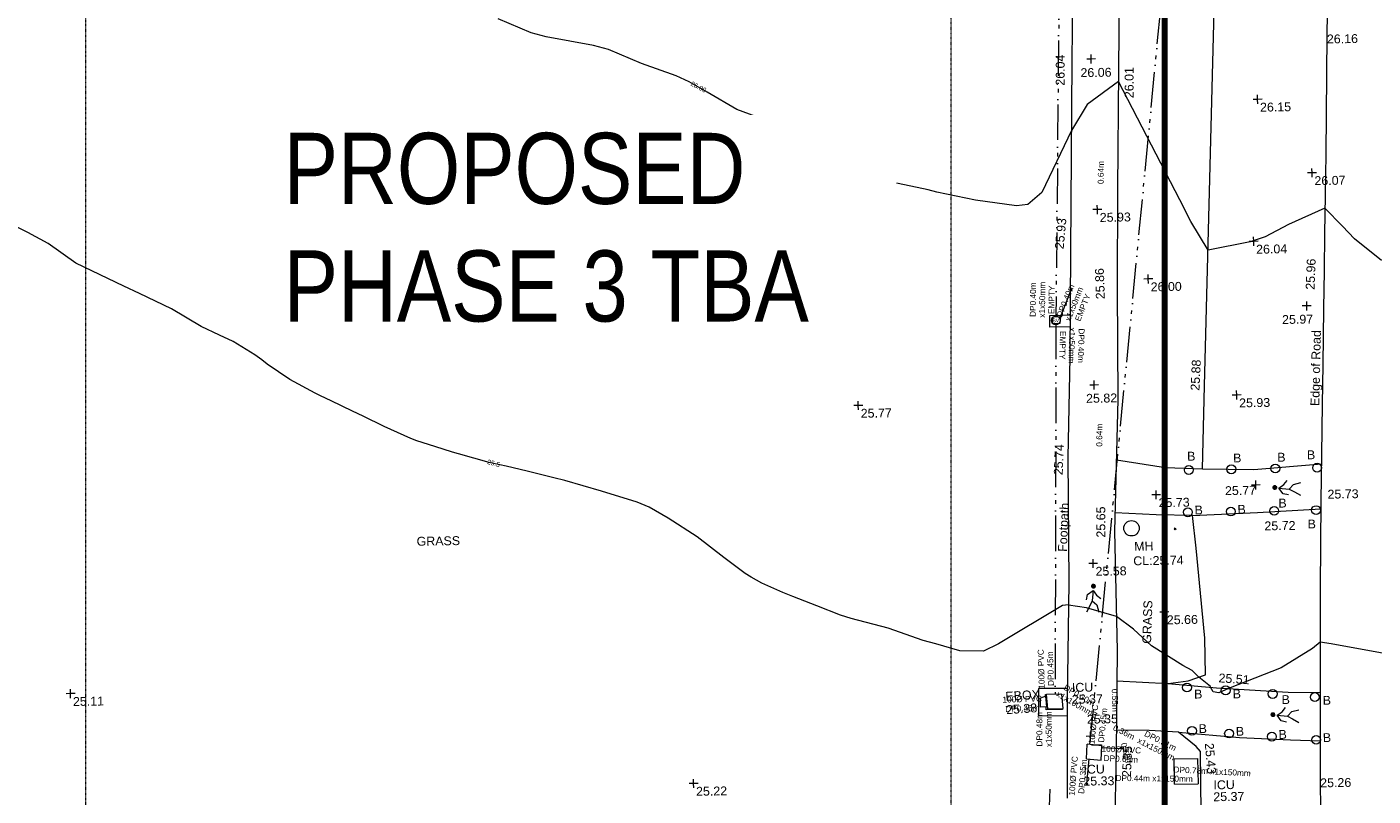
# Model space of a CAD drawing. Header units: millimetres. Extents: x -287732 to 520720, y -88450 to 287754.
# Tile 93 of 256: x -63434 to -6642, y -19639 to 12815. Entities that reach past the tile are written whole.
import ezdxf

# ---------------------------------------------------------------- set-up
doc = ezdxf.new("R2010")
doc.units = ezdxf.units.MM
for name, pattern in [('Dash 1_5mm', [3, 1.5, -1.5]), ('IMPORT-UG_DRAINAGE_UNIDENTIFIED_QLB2 _2_', [2700, 1500, -300, 0, -250, 150, -300, 0, -200]), ('IMPORT-UG_ELEC_LV_QLB2 _2_', [2700, 1500, -300, 0, -250, 150, -300, 0, -200]), ('IMPORT-UG_ELEC_STREET LIGHTING_QLB2 _2_', [2700, 1500, -300, 0, -250, 150, -300, 0, -200]), ('IMPORT-UG_UNIDENTIFIED_QLA _2_', [2350, 1500, -300, 0, -50, 150, -300, 0, -50])]:
    doc.linetypes.add(name, pattern=pattern)
for name, color, linetype, lineweight, true_color in [('00_TOPO_CONCRETE', 9, 'Continuous', 9, 0x808080), ('00_TOPO_ESB_BOX', 240, 'Continuous', 9, 0xff003f), ('00_TOPO_FOOTPATH', 7, 'Continuous', 9, 0xa50000), ('00_TOPO_FURN_BOLLARD', 7, 'Continuous', 9, 0x666666), ('00_TOPO_LEVEL_SPOT', 7, 'Continuous', 9, 0x666666), ('00_TOPO_SERV_IC', 5, 'Continuous', 9, 0x0000ff), ('00_TOPO_SERV_MH', 7, 'Continuous', 9, 0x666666), ('00_TOPO_SERV_STOP_VALVE', 7, 'Continuous', 9, 0x666666), ('00_UAV_FORM_LINES', 7, 'Continuous', 9, 0x666666), ('01_DTM_CONTOUR_MNR', 7, 'Continuous', 9, 0xa5a552), ('01_DTM_CONTOUR_MNR_LABELS', 7, 'Continuous', 9, 0xa5a552), ('12333-PUM-2D-U-0001-C01 - Rev2_REVIT IMPORT_dwg', 7, 'Continuous', 9, 0x767676), ('A_RHA_Line', 7, 'Continuous', 9, 0x00a600), ('PUM-ELECTRIC-LV-QLB2', 1, 'IMPORT-UG_ELEC_LV_QLB2 _2_', 9, 0xff0000), ('PUM-ELECTRIC-MH', 1, 'Continuous', 9, 0xff0000), ('PUM-UNIDENTIFIED UTILITIES-QLA', 7, 'IMPORT-UG_UNIDENTIFIED_QLA _2_', 9, 0x52a500), ('PUM-UNIDENTIFIED-QLB2', 150, 'IMPORT-UG_DRAINAGE_UNIDENTIFIED_QLB2 _2_', 9, 0x007fff)]:
    doc.layers.add(name, color=color, linetype=linetype, lineweight=lineweight, true_color=true_color)
for name, color, linetype, lineweight in [('00_TOPO_PEDASTRIAN', 7, 'Continuous', 9), ('00_TOPO_ROAD_EDGE', 7, 'Continuous', 9), ('00_TOPO_SURFACE', 7, 'Continuous', 9), ('00_TOPO_SURVEY_TEXT', 7, 'Continuous', 9), ('A_RHA_Text', 7, 'Continuous', 9), ('GEN-TEXT', 7, 'Continuous', 9)]:
    doc.layers.add(name, color=color, linetype=linetype, lineweight=lineweight)
doc.styles.add('Arial Narrow', font='ARIALN.TTF', dxfattribs={"height": 3000})
doc.styles.add('Arial_1', font='arial.ttf', dxfattribs={"height": 250})
doc.styles.add('Swis721 Lt BT', font='swissl.ttf', dxfattribs={"height": 400})
doc.styles.add('Swis721 Lt BT_1', font='swissl.ttf', dxfattribs={"height": 200})
doc.styles.add('Swis721 Lt BT_2', font='swissl.ttf', dxfattribs={"height": 375})

# ---------------------------------------------------------------- blocks, each defined once
blk = doc.blocks.new('12333-PUM-2D-U-0001-C01 - Rev2_REVIT IMPORT_dwg_PEDESTRIAN CROSS-2077093-Site Location Plan Proposed')
at = {"layer": '00_TOPO_PEDASTRIAN', "true_color": 0xe2e2e2}
blk.add_hatch(color=254, dxfattribs=at).paths.add_polyline_path([(533890783, 725539306), (533890865, 725539318), (533890905, 725539357), (533890919, 725539412), (533890890, 725539480), (533890865, 725539506), (533890782, 725539516), (533890734, 725539488), (533890706, 725539439), (533890717, 725539357), (533890779, 725539308)])
at = {"layer": '00_TOPO_PEDASTRIAN', "color": 253, "true_color": 0xaaaaaa, "flags": 128}
for points in [[(533891382, 725539090), (533891157, 725539146), (533890989, 725539388), (533891200, 725539529), (533891340, 725539703)], [(533890989, 725539388), (533891421, 725539330), (533891608, 725539523), (533891914, 725539599)], [(533891421, 725539330), (533891634, 725539220), (533891896, 725539067)]]:
    blk.add_lwpolyline(points, dxfattribs=at)
blk = doc.blocks.new('12333-PUM-2D-U-0001-C01 - Rev2_REVIT IMPORT_dwg_PEDESTRIAN CROSS-2077094-Site Location Plan Proposed')
at = {"layer": '00_TOPO_PEDASTRIAN', "true_color": 0xe2e2e2}
blk.add_hatch(color=254, dxfattribs=at).paths.add_polyline_path([(533891028, 725548886), (533891111, 725548897), (533891161, 725548963), (533891161, 725549019), (533891150, 725549045), (533891088, 725549091), (533891027, 725549095), (533890979, 725549067), (533890951, 725549018), (533890962, 725548936), (533891025, 725548887)])
at = {"layer": '00_TOPO_PEDASTRIAN', "color": 253, "true_color": 0xaaaaaa, "flags": 128}
for points in [[(533891627, 725548669), (533891402, 725548725), (533891234, 725548967), (533891446, 725549108), (533891586, 725549282)], [(533891234, 725548967), (533891666, 725548909), (533891853, 725549103), (533892159, 725549178)], [(533891666, 725548909), (533891879, 725548799), (533892141, 725548647)]]:
    blk.add_lwpolyline(points, dxfattribs=at)
blk = doc.blocks.new('12333-PUM-2D-U-0001-C01 - Rev2_REVIT IMPORT_dwg_MSL_Bollard_2-2077182-Site Location Plan Proposed')
at = {"layer": '00_TOPO_FURN_BOLLARD', "color": 254, "true_color": 0xcccccc}
blk.add_circle((0, 0), 62.5, dxfattribs=at)
blk = doc.blocks.new('12333-PUM-2D-U-0001-C01 - Rev2_REVIT IMPORT_dwg_MSL_Sluice_Valve_SYM-2077186-Site Location Plan Proposed')
at = {"layer": '00_TOPO_SERV_STOP_VALVE', "color": 254, "true_color": 0xcccccc}
blk.add_circle((0, 0), 500, dxfattribs=at)
at = {"layer": '00_TOPO_SERV_STOP_VALVE', "insert": (0, 199), "char_height": 400, "width": 785.11, "attachment_point": 2, "line_spacing_factor": 1.005062, "style": 'Swis721 Lt BT'}
blk.add_mtext('SV', dxfattribs=at)
blk = doc.blocks.new('12333-PUM-2D-U-0001-C01 - Rev2_REVIT IMPORT_dwg_MM-2077200-Site Location Plan Proposed')
at = {"layer": '00_TOPO_LEVEL_SPOT', "color": 254, "true_color": 0xcccccc, "flags": 128}
for points in [[(0, -500), (0, 0), (-500, 0)], [(500, 0), (0, 0), (0, 500)]]:
    blk.add_lwpolyline(points, dxfattribs=at)
blk = doc.blocks.new('12333-PUM-2D-U-0001-C01 - Rev2_REVIT IMPORT_dwg_PEDESTRIAN CROSS-2077223-Site Location Plan Proposed')
at = {"layer": '00_TOPO_PEDASTRIAN', "true_color": 0xe2e2e2}
blk.add_hatch(color=254, dxfattribs=at).paths.add_polyline_path([(533883339, 725544855), (533883384, 725544871), (533883415, 725544889), (533883444, 725544967), (533883412, 725545036), (533883387, 725545059), (533883305, 725545068), (533883257, 725545039), (533883227, 725544961), (533883259, 725544892), (533883284, 725544868), (533883316, 725544861)])
at = {"layer": '00_TOPO_PEDASTRIAN', "color": 253, "true_color": 0xaaaaaa, "flags": 128}
for points in [[(533883028, 725544385), (533883079, 725544611), (533883316, 725544786), (533883463, 725544577), (533883640, 725544441)], [(533883316, 725544786), (533883269, 725544352), (533883467, 725544170), (533883549, 725543866)], [(533883269, 725544352), (533883163, 725544137), (533883017, 725543871)]]:
    blk.add_lwpolyline(points, dxfattribs=at)
blk = doc.blocks.new('12333-PUM-2D-U-0001-C01 - Rev2_REVIT IMPORT_dwg_MGS62954_T2_Galway_ITM_3d_Rev1-2077680-Site Location Plan Proposed')
at = {"layer": '00_TOPO_CONCRETE', "color": 254, "true_color": 0xcccccc, "flags": 128}
for points in [[(533882533, 725555925), (533881688, 725555925), (533881688, 725556420), (533882546, 725556430)], [(533882158, 725540669), (533880944, 725540690), (533880920, 725539540), (533882131, 725539530)]]:
    blk.add_lwpolyline(points, dxfattribs=at)
at = {"layer": '00_TOPO_ESB_BOX', "color": 254, "true_color": 0xcccccc}
for p, q in [((533881241, 725540357), (533881013, 725540281)), ((533881013, 725539900), (533881013, 725540281)), ((533881279, 725539900), (533881241, 725540357)), ((533881279, 725539900), (533881013, 725539900))]:
    blk.add_line(p, q, dxfattribs=at)
at = {"layer": '00_TOPO_FOOTPATH', "color": 254, "true_color": 0xcccccc, "flags": 128}
for points in [[(533882959, 725572537), (533882809, 725567128), (533882611, 725559111), (533882502, 725554645), (533882353, 725550416), (533882298, 725545119), (533882144, 725540214), (533882068, 725536033)], [(533884941, 725573432), (533884772, 725566701), (533884637, 725561693), (533884555, 725557506), (533884502, 725552823), (533884270, 725547275), (533884285, 725542234), (533884179, 725537999), (533884036, 725534543)]]:
    blk.add_lwpolyline(points, dxfattribs=at)
at = {"layer": '00_TOPO_ROAD_EDGE', "color": 254, "true_color": 0xcccccc, "flags": 128}
blk.add_lwpolyline([(533893651, 725569777), (533893585, 725568065), (533893539, 725566369), (533893494, 725564687), (533893452, 725563022), (533893392, 725561267), (533893340, 725559667), (533893302, 725558103), (533893237, 725556512), (533893179, 725554131), (533893114, 725552476), (533893053, 725550352), (533892988, 725548400), (533892896, 725544716), (533892877, 725543332), (533892855, 725541983), (533892810, 725539516), (533892779, 725537769), (533892754, 725536689), (533892741, 725535243)], dxfattribs=at)
at = {"layer": '00_TOPO_SERV_IC', "color": 254, "true_color": 0xcccccc}
for p, q in [((533881317, 725539824), (533881279, 725540434)), ((533881927, 725540434), (533881279, 725540434)), ((533881965, 725539824), (533881927, 725540434)), ((533881317, 725539824), (533881965, 725539824)), ((533882918, 725537690), (533882956, 725538300)), ((533883565, 725538224), (533882956, 725538300)), ((533883527, 725537614), (533883565, 725538224)), ((533882918, 725537690), (533883527, 725537614)), ((533886613, 725536547), (533886613, 725537614)), ((533886613, 725537614), (533887604, 725537614)), ((533887604, 725537614), (533887604, 725536547)), ((533886613, 725536547), (533887604, 725536547))]:
    blk.add_line(p, q, dxfattribs=at)
at = {"layer": '00_TOPO_SERV_MH', "color": 254, "true_color": 0xcccccc}
blk.add_circle((533884982, 725547377), 325, dxfattribs=at)
at = {"layer": '00_TOPO_SURFACE', "color": 254, "true_color": 0xcccccc, "flags": 128}
for points in [[(533884395, 725550270), (533886455, 725549919), (533888022, 725549834), (533888164, 725553335), (533888827, 725568611), (533889114, 725582574), (533891921, 725583102), (533894113, 725583451)], [(533888022, 725549834), (533890190, 725549770), (533893039, 725549950)], [(533884253, 725540951), (533886413, 725540798), (533887256, 725540896), (533888002, 725541138), (533887998, 725542685), (533887699, 725546494), (533887564, 725547866), (533886027, 725547931), (533884302, 725548040)], [(533887564, 725547866), (533890310, 725547950), (533892979, 725548059)], [(533886413, 725540798), (533888450, 725540580), (533891470, 725540350), (533892824, 725540310)], [(533890042, 725527771), (533890971, 725529341), (533891157, 725529805), (533890625, 725530022), (533889820, 725530241), (533888384, 725530427), (533887409, 725530463), (533887710, 725535337), (533887736, 725537909), (533887555, 725538127), (533886819, 725538740), (533885575, 725538838), (533884201, 725538867)], [(533886819, 725538740), (533889380, 725538470), (533891530, 725538340), (533892787, 725538270)]]:
    blk.add_lwpolyline(points, dxfattribs=at)
at = {"layer": '00_UAV_FORM_LINES', "color": 254, "true_color": 0xcccccc, "flags": 128}
blk.add_lwpolyline([(533881342, 725536432), (533881209, 725533869), (533880982, 725531808), (533880824, 725530645), (533880704, 725530140), (533880358, 725529112), (533880254, 725528794), (533880091, 725528507), (533879881, 725528353), (533879481, 725528310), (533879165, 725528240), (533879023, 725528117), (533878957, 725527975), (533878898, 725527762), (533878802, 725527506), (533878660, 725527327), (533878378, 725527221), (533877930, 725527232), (533874072, 725527288), (533869429, 725527501), (533864557, 725527459), (533859659, 725527468), (533857375, 725527502)], dxfattribs=at)
at = {"layer": '01_DTM_CONTOUR_MNR', "color": 254, "true_color": 0xcccccc, "flags": 128}
for points in [[(533895550, 725541910), (533893324, 725542359), (533892860, 725542430), (533892529, 725542178), (533891187, 725541383), (533888950, 725540540), (533888543, 725540370), (533888305, 725540416), (533888200, 725540610), (533888197, 725540648), (533887720, 725541050), (533887441, 725541337), (533887046, 725541556), (533885738, 725542410), (533884997, 725543113), (533884280, 725543670), (533883029, 725544061), (533882271, 725544183), (533882270, 725544200), (533882009, 725544174), (533879283, 725542607), (533878650, 725542297), (533877650, 725542340), (533876650, 725542644), (533876113, 725542803), (533874650, 725543340), (533873094, 725543784), (533872650, 725543931), (533871650, 725544340), (533870650, 725544749), (533870228, 725544918), (533869346, 725545340), (533868900, 725545590), (533868650, 725545759), (533867761, 725546451), (533866650, 725547340), (533865449, 725548139), (533864650, 725548622), (533864149, 725548839), (533862650, 725549340), (533861122, 725549812), (533860650, 725549936), (533859538, 725550228), (533858650, 725550454), (533858119, 725550581), (533857935, 725550625), (533856650, 725551007), (533856401, 725551091), (533855650, 725551340), (533854899, 725551589), (533854650, 725551690), (533853538, 725552228), (533852650, 725552676), (533852205, 725552895), (533851317, 725553340), (533850872, 725553562), (533850650, 725553672), (533849584, 725554274), (533848650, 725554942), (533848428, 725555118), (533848132, 725555340), (533847223, 725555913), (533846650, 725556197), (533845887, 725556577), (533844650, 725557340), (533843317, 725558007), (533842650, 725558340), (533841983, 725558673), (533840650, 725559340), (533839494, 725560184), (533838650, 725560674), (533837346, 725561340)], [(533895730, 725558490), (533894605, 725559431), (533894100, 725559969), (533893370, 725560740), (533891834, 725560075), (533890830, 725559577), (533890197, 725559373), (533888420, 725559060), (533887711, 725560277), (533887266, 725561200), (533884760, 725566240), (533883430, 725565288), (533882740, 725564210), (533881452, 725561609), (533880851, 725561111), (533880373, 725561063), (533878650, 725561340), (533877017, 725561707), (533876650, 725561806), (533875398, 725562088), (533874650, 725562222), (533873846, 725562536), (533872650, 725563340), (533871400, 725564090), (533870650, 725564508), (533870079, 725564769), (533868650, 725565340), (533867400, 725566090), (533867040, 725566306), (533866650, 725566540), (533866114, 725566804), (533864650, 725567340), (533863269, 725567959), (533862650, 725568141), (533861650, 725568340), (533860650, 725568539), (533860031, 725568721), (533858650, 725569340)]]:
    blk.add_lwpolyline(points, dxfattribs=at)
for name, p, xscale, yscale, zscale in [('12333-PUM-2D-U-0001-C01 - Rev2_REVIT IMPORT_dwg_MM-2077200-Site Location Plan Proposed', (533883628, 725567204), 0.375, 0.375, 0.375), ('12333-PUM-2D-U-0001-C01 - Rev2_REVIT IMPORT_dwg_MM-2077200-Site Location Plan Proposed', (533890620, 725565380), 0.375, 0.375, 0.375), ('12333-PUM-2D-U-0001-C01 - Rev2_REVIT IMPORT_dwg_MM-2077200-Site Location Plan Proposed', (533866370, 725563124), 0.375, 0.375, 0.375), ('12333-PUM-2D-U-0001-C01 - Rev2_REVIT IMPORT_dwg_MM-2077200-Site Location Plan Proposed', (533892860, 725562240), 0.375, 0.375, 0.375), ('12333-PUM-2D-U-0001-C01 - Rev2_REVIT IMPORT_dwg_MM-2077200-Site Location Plan Proposed', (533883778, 725560848), 0.375, 0.375, 0.375), ('12333-PUM-2D-U-0001-C01 - Rev2_REVIT IMPORT_dwg_MM-2077200-Site Location Plan Proposed', (533890350, 725559390), 0.375, 0.375, 0.375), ('12333-PUM-2D-U-0001-C01 - Rev2_REVIT IMPORT_dwg_MM-2077200-Site Location Plan Proposed', (533885874, 725557883), 0.375, 0.375, 0.375), ('12333-PUM-2D-U-0001-C01 - Rev2_REVIT IMPORT_dwg_MM-2077200-Site Location Plan Proposed', (533892540, 725556630), 0.375, 0.375, 0.375), ('12333-PUM-2D-U-0001-C01 - Rev2_REVIT IMPORT_dwg_MSL_Sluice_Valve_SYM-2077186-Site Location Plan Proposed', (533881943, 725556200), 0.375, 0.375, 0.375), ('12333-PUM-2D-U-0001-C01 - Rev2_REVIT IMPORT_dwg_MM-2077200-Site Location Plan Proposed', (533883514, 725553448), 0.375, 0.375, 0.375), ('12333-PUM-2D-U-0001-C01 - Rev2_REVIT IMPORT_dwg_MM-2077200-Site Location Plan Proposed', (533873550, 725552760), 0.375, 0.375, 0.375), ('12333-PUM-2D-U-0001-C01 - Rev2_REVIT IMPORT_dwg_MM-2077200-Site Location Plan Proposed', (533889520, 725552920), 0.375, 0.375, 0.375), ('12333-PUM-2D-U-0001-C01 - Rev2_REVIT IMPORT_dwg_MSL_Bollard_2-2077182-Site Location Plan Proposed', (533887443, 725549794), 3, 3, 3), ('12333-PUM-2D-U-0001-C01 - Rev2_REVIT IMPORT_dwg_MSL_Bollard_2-2077182-Site Location Plan Proposed', (533889235, 725549794), 3, 3, 3), ('12333-PUM-2D-U-0001-C01 - Rev2_REVIT IMPORT_dwg_MSL_Bollard_2-2077182-Site Location Plan Proposed', (533891096, 725549794), 3, 3, 3), ('12333-PUM-2D-U-0001-C01 - Rev2_REVIT IMPORT_dwg_MSL_Bollard_2-2077182-Site Location Plan Proposed', (533892857, 725549794), 3, 3, 3), ('12333-PUM-2D-U-0001-C01 - Rev2_REVIT IMPORT_dwg_MM-2077200-Site Location Plan Proposed', (533890260, 725549110), 0.375, 0.375, 0.375), ('12333-PUM-2D-U-0001-C01 - Rev2_REVIT IMPORT_dwg_MM-2077200-Site Location Plan Proposed', (533886050, 725548770), 0.375, 0.375, 0.375), ('12333-PUM-2D-U-0001-C01 - Rev2_REVIT IMPORT_dwg_MSL_Bollard_2-2077182-Site Location Plan Proposed', (533887372, 725548012), 3, 3, 3), ('12333-PUM-2D-U-0001-C01 - Rev2_REVIT IMPORT_dwg_MSL_Bollard_2-2077182-Site Location Plan Proposed', (533889185, 725548010), 3, 3, 3), ('12333-PUM-2D-U-0001-C01 - Rev2_REVIT IMPORT_dwg_MSL_Bollard_2-2077182-Site Location Plan Proposed', (533891015, 725548009), 3, 3, 3), ('12333-PUM-2D-U-0001-C01 - Rev2_REVIT IMPORT_dwg_MSL_Bollard_2-2077182-Site Location Plan Proposed', (533892782, 725548007), 3, 3, 3), ('12333-PUM-2D-U-0001-C01 - Rev2_REVIT IMPORT_dwg_MM-2077200-Site Location Plan Proposed', (533883339, 725545920), 0.375, 0.375, 0.375), ('12333-PUM-2D-U-0001-C01 - Rev2_REVIT IMPORT_dwg_MM-2077200-Site Location Plan Proposed', (533886310, 725543821), 0.375, 0.375, 0.375), ('12333-PUM-2D-U-0001-C01 - Rev2_REVIT IMPORT_dwg_MM-2077200-Site Location Plan Proposed', (533840109, 725541183), 0.375, 0.375, 0.375), ('12333-PUM-2D-U-0001-C01 - Rev2_REVIT IMPORT_dwg_MSL_Bollard_2-2077182-Site Location Plan Proposed', (533887205, 725540619), 3, 3, 3), ('12333-PUM-2D-U-0001-C01 - Rev2_REVIT IMPORT_dwg_MSL_Bollard_2-2077182-Site Location Plan Proposed', (533888834, 725540468), 3, 3, 3), ('12333-PUM-2D-U-0001-C01 - Rev2_REVIT IMPORT_dwg_MSL_Bollard_2-2077182-Site Location Plan Proposed', (533890813, 725540286), 3, 3, 3), ('12333-PUM-2D-U-0001-C01 - Rev2_REVIT IMPORT_dwg_MSL_Bollard_2-2077182-Site Location Plan Proposed', (533892592, 725540121), 3, 3, 3), ('12333-PUM-2D-U-0001-C01 - Rev2_REVIT IMPORT_dwg_MM-2077200-Site Location Plan Proposed', (533883102, 725538633), 0.375, 0.375, 0.375), ('12333-PUM-2D-U-0001-C01 - Rev2_REVIT IMPORT_dwg_MSL_Bollard_2-2077182-Site Location Plan Proposed', (533887384, 725538787), 3, 3, 3), ('12333-PUM-2D-U-0001-C01 - Rev2_REVIT IMPORT_dwg_MSL_Bollard_2-2077182-Site Location Plan Proposed', (533888949, 725538646), 3, 3, 3), ('12333-PUM-2D-U-0001-C01 - Rev2_REVIT IMPORT_dwg_MSL_Bollard_2-2077182-Site Location Plan Proposed', (533890751, 725538484), 3, 3, 3), ('12333-PUM-2D-U-0001-C01 - Rev2_REVIT IMPORT_dwg_MSL_Bollard_2-2077182-Site Location Plan Proposed', (533892616, 725538316), 3, 3, 3), ('12333-PUM-2D-U-0001-C01 - Rev2_REVIT IMPORT_dwg_MM-2077200-Site Location Plan Proposed', (533866326, 725536934), 0.375, 0.375, 0.375)]:
    blk.add_blockref(name, p, dxfattribs=dict(xscale=xscale, yscale=yscale, zscale=zscale))
for name in ['12333-PUM-2D-U-0001-C01 - Rev2_REVIT IMPORT_dwg_PEDESTRIAN CROSS-2077094-Site Location Plan Proposed', '12333-PUM-2D-U-0001-C01 - Rev2_REVIT IMPORT_dwg_PEDESTRIAN CROSS-2077223-Site Location Plan Proposed', '12333-PUM-2D-U-0001-C01 - Rev2_REVIT IMPORT_dwg_PEDESTRIAN CROSS-2077093-Site Location Plan Proposed']:
    blk.add_blockref(name, (0, 0))
at = {"layer": '00_TOPO_ESB_BOX', "color": 251, "true_color": 0x666666, "char_height": 375, "attachment_point": 1, "rotation": 2.7484, "line_spacing_factor": 1.005062, "style": 'Swis721 Lt BT_2'}
for s, insert, width in [('EBOX', (533879531, 725540565), 1619.37), ('25.38', (533879553, 725540002), 1495.9)]:
    blk.add_mtext(s, dxfattribs=dict(at, insert=insert, width=width))
at = {"layer": '00_TOPO_FOOTPATH', "color": 251, "true_color": 0x666666, "char_height": 375, "attachment_point": 1, "line_spacing_factor": 1.005062, "style": 'Swis721 Lt BT_2'}
for s, insert, width, rotation in [('26.04', (533882112, 725566106), 1495.9, 88.8915), ('26.01', (533885010, 725565529), 1495.9, 88.8915), ('25.93', (533881951, 725559231), 1495.9, 83.6827), ('25.86', (533883654, 725557060), 1495.9, 91.1077), ('25.74', (533881744, 725549682), 1495.9, 86.9484), ('Footpath', (533881862, 725546449), 2436.18, 86.4516), ('25.65', (533883497, 725547011), 1495.9, 89.0791), ('25.35', (533884402, 725536898), 1495.9, 86.7908)]:
    blk.add_mtext(s, dxfattribs=dict(at, insert=insert, width=width, rotation=rotation))
at = {"layer": '00_TOPO_FURN_BOLLARD', "char_height": 375, "width": 398.91, "attachment_point": 1, "line_spacing_factor": 1.005062, "style": 'Swis721 Lt BT_2'}
for insert in [(533887381, 725550562), (533889321, 725550452), (533891183, 725550452), (533892437, 725550532), (533887655, 725548287), (533889467, 725548285), (533891198, 725548517), (533892414, 725547614), (533887500, 725540523), (533889128, 725540500), (533891188, 725540224), (533892921, 725540164), (533887667, 725539061), (533889232, 725538920), (533891033, 725538758), (533892899, 725538590)]:
    blk.add_mtext('B', dxfattribs=dict(at, insert=insert))
at = {"layer": '00_TOPO_LEVEL_SPOT', "char_height": 375, "width": 1495.9, "attachment_point": 1, "line_spacing_factor": 1.005062, "style": 'Swis721 Lt BT_2'}
for s, insert in [('26.06', (533883166, 725566821)), ('26.15', (533890715, 725565233)), ('25.89', (533866466, 725562976)), ('26.07', (533892955, 725562093)), ('25.93', (533883873, 725560701)), ('26.04', (533890445, 725559243)), ('26.00', (533885969, 725557735)), ('25.97', (533891488, 725556259)), ('25.82', (533883163, 725553077)), ('25.93', (533889615, 725552773)), ('25.77', (533873645, 725552612)), ('25.77', (533888955, 725549080)), ('25.73', (533886145, 725548623)), ('25.58', (533883434, 725545773)), ('25.66', (533886405, 725543674)), ('25.11', (533840204, 725541035)), ('25.35', (533882959, 725539542)), ('25.22', (533866421, 725536786))]:
    blk.add_mtext(s, dxfattribs=dict(at, insert=insert))
at = {"layer": '00_TOPO_ROAD_EDGE', "color": 251, "true_color": 0x666666, "char_height": 375, "width": 1495.9, "attachment_point": 1, "line_spacing_factor": 1.005062, "style": 'Swis721 Lt BT_2'}
for s, insert in [('26.16', (533893585, 725568060)), ('25.73', (533893275, 725548857)), ('25.26', (533892754, 725536684))]:
    blk.add_mtext(s, dxfattribs=dict(at, insert=insert))
at = {"layer": '00_TOPO_ROAD_EDGE', "color": 251, "true_color": 0x666666, "char_height": 375, "attachment_point": 1, "line_spacing_factor": 1.005062, "style": 'Swis721 Lt BT_2'}
for s, insert, width, rotation in [('25.96', (533892505, 725557321), 1495.9, 86.78), ('Edge of Road', (533892621, 725552407), 3746.88, 87.8281)]:
    blk.add_mtext(s, dxfattribs=dict(at, insert=insert, width=width, rotation=rotation))
at = {"layer": '00_TOPO_SERV_IC', "color": 251, "true_color": 0x666666, "char_height": 375, "attachment_point": 1, "line_spacing_factor": 1.005062, "style": 'Swis721 Lt BT_2'}
for s, insert, width in [('ICU', (533882351, 725540893), 1021.01), ('25.37', (533882338, 725540392), 1495.9), ('ICU', (533882779, 725537431), 1021.01), ('25.33', (533882765, 725536930), 1495.9), ('25.37', (533888236, 725536176), 1495.9), ('ICU', (533888250, 725536677), 1021.01)]:
    blk.add_mtext(s, dxfattribs=dict(at, insert=insert, width=width))
at = {"layer": '00_TOPO_SERV_MH', "char_height": 375, "attachment_point": 1, "line_spacing_factor": 1.005062, "style": 'Swis721 Lt BT_2'}
for s, insert, width in [('MH', (533885082, 725546800), 949.78), ('CL:25.74', (533885033, 725546188), 2440.93)]:
    blk.add_mtext(s, dxfattribs=dict(at, insert=insert, width=width))
at = {"layer": '00_TOPO_SURFACE', "color": 251, "true_color": 0x666666, "char_height": 375, "width": 1495.9, "attachment_point": 1, "line_spacing_factor": 1.005062, "style": 'Swis721 Lt BT_2'}
for s, insert, rotation in [('25.88', (533887573, 725553150), 86.2278), ('25.51', (533888561, 725541190), 355.2784), ('25.43', (533888290, 725538276), 273.8483)]:
    blk.add_mtext(s, dxfattribs=dict(at, insert=insert, rotation=rotation))
at = {"layer": '00_TOPO_SURFACE', "color": 251, "true_color": 0x666666, "insert": (533890591, 725547565), "char_height": 375, "width": 1495.9, "attachment_point": 1, "line_spacing_factor": 1.005062, "style": 'Swis721 Lt BT_2'}
blk.add_mtext('25.72', dxfattribs=at)
at = {"layer": '00_TOPO_SURVEY_TEXT', "color": 251, "true_color": 0x666666, "insert": (533854818, 725547540), "char_height": 375, "width": 2018.28, "attachment_point": 1, "line_spacing_factor": 1.005062, "style": 'Swis721 Lt BT_2'}
blk.add_mtext('GRASS', dxfattribs=at)
at = {"layer": '00_TOPO_SURVEY_TEXT', "color": 251, "true_color": 0x666666, "insert": (533885347, 725542503), "char_height": 375, "width": 2018.28, "attachment_point": 1, "rotation": 87.0409, "line_spacing_factor": 1.005062, "style": 'Swis721 Lt BT_2'}
blk.add_mtext('GRASS', dxfattribs=at)
at = {"layer": '01_DTM_CONTOUR_MNR_LABELS', "color": 251, "true_color": 0x666666, "char_height": 200, "attachment_point": 2, "line_spacing_factor": 1.005062, "style": 'Swis721 Lt BT_1'}
for s, insert, width, rotation in [('26.00', (533867094, 725566402), 797.8, 331.5997), ('25.5', (533858153, 725550686), 620.51, 344.0463)]:
    blk.add_mtext(s, dxfattribs=dict(at, insert=insert, width=width, rotation=rotation))
blk = doc.blocks.new('12333-PUM-2D-U-0001-C01 - Rev2_REVIT IMPORT_dwg-1620468-Site Location Plan Proposed')
at = {"layer": 'GEN-TEXT', "color": 253, "true_color": 0xaaaaaa}
for p, q in [((241503, -58408), (241574, -58337)), ((241574, -58408), (241503, -58337)), ((245708, -68574), (245779, -68503)), ((245779, -68574), (245708, -68503)), ((243312, -77790), (243383, -77719)), ((243383, -77790), (243312, -77719)), ((241802, -79263), (241873, -79192)), ((241873, -79263), (241802, -79192))]:
    blk.add_line(p, q, dxfattribs=at)
at = {"layer": 'PUM-ELECTRIC-MH', "color": 21, "true_color": 0xffaaaa, "flags": 128}
for points in [[(240155, -75499), (240153, -75427), (240200, -75427)], [(240858, -76030), (240859, -76077), (240167, -76075), (240165, -75954)]]:
    blk.add_lwpolyline(points, dxfattribs=at)
at = {"layer": 'PUM-UNIDENTIFIED UTILITIES-QLA', "color": 9, "true_color": 0xc5e1aa, "flags": 128}
blk.add_lwpolyline([(241037, -59781), (240727, -59794), (240752, -59505), (241062, -59492)], close=True, dxfattribs=at)
blk.add_lwpolyline([(242062, -77578), (242475, -77589), (242472, -77629)], dxfattribs=at)
at = {"layer": 'PUM-UNIDENTIFIED-QLB2', "color": 141, "true_color": 0xaad4ff}
for p, q in [((241993, -77569), (249644, -10264)), ((241695, -28946), (240871, -59500)), ((241061, -59511), (241538, -58372)), ((240868, -59788), (240559, -75421)), ((242481, -77696), (243347, -77754)), ((241837, -79227), (241943, -78177))]:
    blk.add_line(p, q, dxfattribs=at)
blk.add_blockref('12333-PUM-2D-U-0001-C01 - Rev2_REVIT IMPORT_dwg_MGS62954_T2_Galway_ITM_3d_Rev1-2077680-Site Location Plan Proposed', (-533641080, -725615854))
at = {"layer": 'PUM-ELECTRIC-LV-QLB2', "char_height": 250, "attachment_point": 2, "line_spacing_factor": 0.941778, "style": 'Arial_1'}
for s, insert, width, rotation in [('0.64m', (242745, -53443), 1160.03, 88.3861), ('0.64m', (242490, -64524), 1160.03, 88.6816), ('DP0.30m\\Px1x100mm', (241649, -75381), 2038.46, 328.6393), ('0.55m', (243204, -75719), 1160.03, 270.29), ('DP0.48m\\Px1x50mm', (239745, -76887), 1805.84, 89.2367), (' 0.36m', (243450, -76942), 1276.33, 332.1821), ('DP0.51m\\Px1x150mm', (245024, -77352), 2038.46, 332.1821), ('0.50m', (243644, -77968), 1160.03, 283.2056), ('DP0.44m x1x150mm', (244677, -78922), 3893.28, 358.3397), ('DP0.78m x1x150mm', (247135, -78667), 3893.28, 356.0885)]:
    blk.add_mtext(s, dxfattribs=dict(at, insert=insert, width=width, rotation=rotation))
at = {"layer": 'PUM-UNIDENTIFIED-QLB2', "char_height": 250, "attachment_point": 2, "line_spacing_factor": 0.941778, "style": 'Arial_1'}
for s, insert, width, rotation in [('DP0.40m\\Px1x50mm\\PEMPTY', (239788, -58756), 1805.84, 88.4552), ('DP0.40m\\Px1x50mm\\PEMPTY', (241167, -58776), 1805.84, 67.249), ('DP0.40m\\Px1x50mm\\PEMPTY', (242041, -60742), 1805.84, 267.5634), ('100Ø PVC\\PDP0.45m', (239865, -74348), 1995.61, 90.6395), ('100Ø PVC\\PDP0.45m', (239165, -75480), 1995.61, 0.6395), ('100Ø PVC\\PDP0.45m', (242028, -76708), 1995.61, 83.5145), ('100Ø PVC\\PDP0.65m', (243319, -77680), 1995.61, 356.1121), ('100Ø PVC\\PDP0.35m', (241141, -78866), 1995.61, 84.2544)]:
    blk.add_mtext(s, dxfattribs=dict(at, insert=insert, width=width, rotation=rotation))

msp = doc.modelspace()

# ---------------------------------------------------------------- linework, layer by layer
at = {"layer": 'A_RHA_Line', "color": 1, "lineweight": 140, "true_color": 0xff0000}
msp.add_line((-15425, -30999), (-15425, 57984), dxfattribs=at)
at = {"layer": 'A_RHA_Line', "color": 7, "linetype": 'Dash 1_5mm'}
for p, q in [((-60966, 32217), (-60966, -28258)), ((-24437, -28258), (-24437, 32217))]:
    msp.add_line(p, q, dxfattribs=at)

# ---------------------------------------------------------------- block references
at = {"layer": '12333-PUM-2D-U-0001-C01 - Rev2_REVIT IMPORT_dwg', "color": 254, "linetype": 'IMPORT-UG_ELEC_STREET LIGHTING_QLB2 _2_', "true_color": 0xffd4d4, "rotation": 0.9999999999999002}
msp.add_blockref('12333-PUM-2D-U-0001-C01 - Rev2_REVIT IMPORT_dwg-1620468-Site Location Plan Proposed', (-261895, 55870), dxfattribs=at)

# ---------------------------------------------------------------- next in the draw order: texts
at = {"layer": 'A_RHA_Text', "lineweight": 35, "char_height": 3000, "attachment_point": 1, "style": 'Arial Narrow', "bg_fill": 3, "box_fill_scale": 1.25, "bg_fill_color": 256, "bg_fill_true_color": 13158600, "bg_fill_transparency": 0}
for s, insert, width in [('PROPOSED ', (-52599, 8346), 25092.82), ('PHASE 3 TBA', (-52599, 3385), 27177.21)]:
    msp.add_mtext(s, dxfattribs=dict(at, insert=insert, width=width))

doc.saveas('drawing.dxf')
